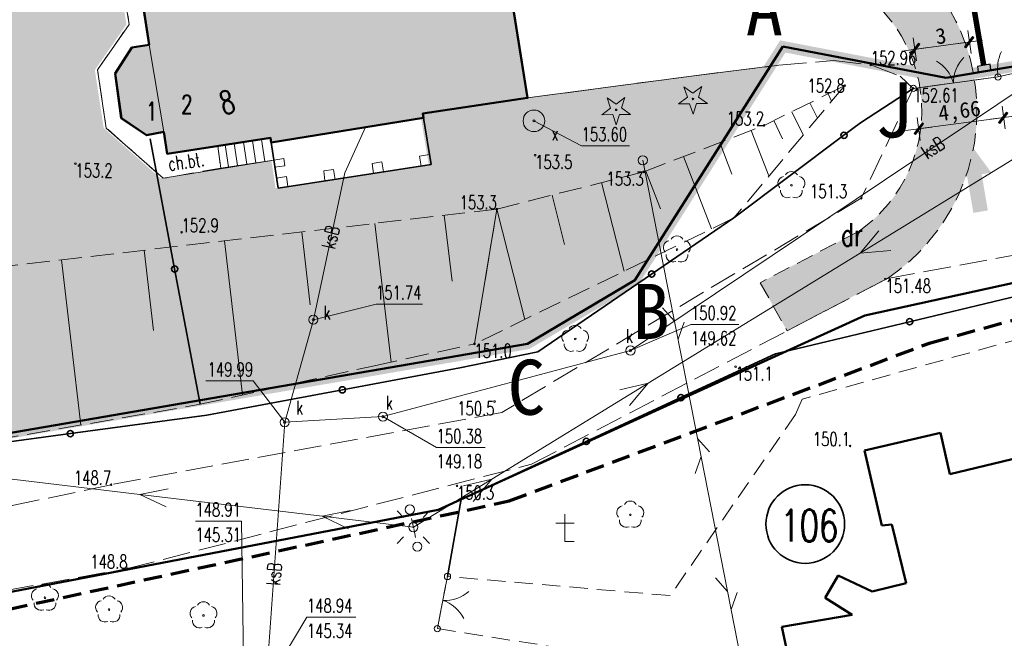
# Model space of a CAD drawing. Header units: feet. Extents: x 7493042 to 7493387, y 5986509 to 5986725.
# Tile 4 of 73: x 7493163 to 7493217, y 5986554 to 5986588. Entities that reach past the tile are written whole.
import ezdxf
from ezdxf.enums import TextEntityAlignment as Align

# ---------------------------------------------------------------- set-up
doc = ezdxf.new("R2010")
doc.units = ezdxf.units.FT
doc.header["$MEASUREMENT"] = 0
for name, pattern in [('1', [0]), ('1_1', [0]), ('1_14', [1, -1]), ('1_OTKC', [1.5, 1, -0.5]), ('1_OTKJ', [2, 1.5, -0.5]), ('1_OTKU', [2, 1.5, -0.5]), ('1_OTRK', [1.75, 1.25, -0.5]), ('1_OTRKG', [1.75, 1.25, -0.5]), ('2', [1.5, 1, -0.5]), ('2_EGBI06', [0]), ('2_EGBN', [0]), ('2_EGBO', [0]), ('2_EGBS', [0]), ('2_EGBSG', [0]), ('2_EGBU_A', [0]), ('2_EGBY', [0]), ('3', [1, 0.5, -0.5]), ('3_SUEP_A', [0]), ('3_SUKP', [0]), ('3_SUPK', [0]), ('3_SUPW', [0]), ('3_SUTP_A', [0]), ('GDE', [0]), ('HIDDEN2', [4.7625, 3.175, -1.5875])]:
    doc.linetypes.add(name, pattern=pattern)
doc.layers.get('0').update_dxf_attribs({"color": 250, "linetype": 'CONTINUOUS', "lineweight": 100})
doc.layers.get('Defpoints').update_dxf_attribs({"linetype": 'CONTINUOUS'})
for name, color, linetype, lineweight in [('__IE_PZT_02', 1, 'CONTINUOUS', 30), ('_budynek', 7, 'CONTINUOUS', 50), ('_k_droga', 3, 'CONTINUOUS', 30), ('_k_kreskowanie', 250, 'CONTINUOUS', 5), ('_k_opis', 1, 'CONTINUOUS', 13), ('_k_widok', 7, 'CONTINUOUS', 18), ('_k_wymiar', 7, 'CONTINUOUS', 13), ('_k_zarys', 7, 'HIDDEN2', 20), ('_k_ściany', 7, 'CONTINUOUS', 35), ('DZIALKI_L_0', 2, '1', 35), ('DZIALKI_L_1', 2, '1', 50), ('EDZPD_L_0', 7, '1', 18), ('EDZTD_T_0', 7, 'CONTINUOUS', 25), ('EGBB_L_0', 250, '2_EGBU_A', 50), ('EGBC_E_T_0', 7, 'CONTINUOUS', 20), ('EGBC_L_0', 7, '2_EGBN', 18), ('EGBC_L_5', 7, '2_EGBI06', 35), ('EGBE_L_3', 7, '2_EGBS', 18), ('EGBE_L_4', 7, '2_EGBO', 18), ('EKLTK_T_0', 3, 'CONTINUOUS', 25), ('OTD_T_0', 7, 'CONTINUOUS', 18), ('OTK_E_T_1', 7, 'CONTINUOUS', 0), ('OTK_L_0', 7, '1_OTKJ', 18), ('OTK_L_2', 7, '1_OTKC', 18), ('OTK_L_4', 7, '1_OTKU', 18), ('OTO_L_0', 7, 'CONTINUOUS', 35), ('OTO_L_1', 7, 'CONTINUOUS', 18), ('OTO_L_2', 7, 'CONTINUOUS', 18), ('OTR_L_1', 7, '1_OTRK', 18), ('OTR_T_0', 7, 'CONTINUOUS', 18), ('OTR_T_1', 7, 'CONTINUOUS', 18), ('OTZ_T_0', 250, 'CONTINUOUS', 18), ('OTZ_T_1', 250, 'CONTINUOUS', 18), ('SUE_T_3', 7, 'CONTINUOUS', 18), ('SUEP_L_0', 1, '3_SUEP_A', 18), ('SUP_E_T_1', 7, 'CONTINUOUS', 0), ('SUP_L_1', 7, '3_SUPK', 18), ('SUP_L_3', 7, '3_SUPW', 18), ('SUP_T_2', 7, 'CONTINUOUS', 18), ('SUSR_T_0', 7, 'CONTINUOUS', 18), ('WYMIAR-ARCH', 7, 'CONTINUOUS', 9)]:
    doc.layers.add(name, color=color, linetype=linetype, lineweight=lineweight)
doc.layers.add('_k_niewidoczna', color=72, linetype='CONTINUOUS', lineweight=9, plot=False)
doc.layers.add('A_OZN_SYTUACJA', color=7, linetype='CONTINUOUS')
for name, color, linetype, lineweight, true_color in [('EADTD_T_0', 7, 'CONTINUOUS', 25, 0x800080), ('SUK_E_T_4', 7, 'CONTINUOUS', 0, 0x803300), ('SUK_T_3', 7, 'CONTINUOUS', 18, 0x803300), ('SUKP_E_T_0', 7, 'CONTINUOUS', 0, 0x803300), ('SUKP_L_0', 7, '3_SUKP', 18, 0x803300), ('SUKR_T_0', 7, 'CONTINUOUS', 18, 0x803300), ('SUTP_L_0', 7, '3_SUTP_A', 18, 0xff9100), ('ZASIEG_L_0', 7, '2', 70, 0x2cd341)]:
    doc.layers.add(name, color=color, linetype=linetype, lineweight=lineweight, true_color=true_color)
doc.styles.add('GENERATED_STYLE_1', font='MS Gothic.ttf')
doc.styles.get("Standard").update_dxf_attribs({"font": 'Simplex.SHX', "width": 0.75})
doc.dimstyles.new('zag 500', dxfattribs={"dimtxt": 0.85, "dimasz": 0.09, "dimexe": 1.25, "dimexo": 0.625, "dimgap": 0.1, "dimtad": 1, "dimtxsty": 'GENERATED_STYLE_1', "dimblk": 'W', "dimcen": 2.5, "dimse1": 1, "dimse2": 1, "dimclrd": 7, "dimclrt": 256, "dimadec": 0, "dimazin": 0, "dimtfac": 1, "dimtmove": 0, "dimatfit": 0, "dimfxl": 1.25, "dimlwd": 5, "dimarcsym": 0})

# ---------------------------------------------------------------- blocks, each defined once
blk = doc.blocks.new('2_OTDF')
at = {"linetype": 'Continuous'}
for p, q in [((0, 1.5), (0, 0)), ((-0.5, 1), (0.5, 1)), ((0, 0), (0.5, 0))]:
    blk.add_line(p, q, dxfattribs=at)
blk = doc.blocks.new('2_OTRN')
at = {"linetype": 'Continuous'}
blk.add_circle((0, 0), 0.045, dxfattribs=at)
blk = doc.blocks.new('2_OTRS')
at = {"linetype": 'Continuous'}
blk.add_circle((0, 0), 0.045, dxfattribs=at)
blk = doc.blocks.new('2_OTZL')
at = {"linetype": 'Continuous'}
blk.add_circle((0, 0), 0.045, dxfattribs=at)
for centre, start, end in [((0, 0.375), 30.1401, 149.8599), ((-0.357, 0.116), 102.1445, 221.86), ((0.357, 0.116), 318.14, 77.8555), ((-0.22, -0.303), 174.1482, 293.8542), ((0.22, -0.303), 246.1458, 5.8518)]:
    blk.add_arc(centre, 0.375, start, end, dxfattribs=at)
blk = doc.blocks.new('2_OTZG')
at = {"linetype": 'Continuous'}
for p, q in [((-0.3012, 0.09375), (-0.4937, 0.6621)), ((-0.4937, 0.6621), (-0.0039, 0.31545)), ((-0.0039, 0.31545), (0.4771, 0.67415)), ((0.4771, 0.67415), (0.2988, 0.1012)), ((-0.78225, -0.26495), (-0.3012, 0.09375)), ((0.2988, 0.1012), (0.7886, -0.24545)), ((-0.18225, -0.2575), (-0.78225, -0.26495)), ((0.01025, -0.82585), (-0.18225, -0.2575)), ((0.1886, -0.2529), (0.01025, -0.82585)), ((0.7886, -0.24545), (0.1886, -0.2529))]:
    blk.add_line(p, q, dxfattribs=at)
blk.add_circle((0, 0), 0.045, dxfattribs=at)
blk = doc.blocks.new('4_SUEO_W')
at = {"linetype": 'Continuous'}
for p, q in [((-0.53035, 0.53035), (-0.8839, 0.8839)), ((0.53035, 0.53035), (0.8839, 0.8839)), ((-0.53035, -0.53035), (-0.8839, -0.8839)), ((0.53035, -0.53035), (0.8839, -0.8839))]:
    blk.add_line(p, q, dxfattribs=at)
blk.add_circle((0, 0), 0.025, dxfattribs=at)
blk = doc.blocks.new('4_SUPP')
at = {"linetype": 'Continuous'}
blk.add_circle((0, 0), 0.25, dxfattribs=at)
blk = doc.blocks.new('4_SUKS')
at = {"linetype": 'Continuous'}
blk.add_circle((0, 0), 0.25, dxfattribs=at)
blk = doc.blocks.new('4_SUPS')
at = {"linetype": 'Continuous'}
blk.add_circle((0, 0), 0.0625, dxfattribs=at)
blk = doc.blocks.new('W')
at = {"layer": 'WYMIAR-ARCH'}
h = blk.add_hatch(color=256, dxfattribs=at)
h.paths.add_polyline_path([(0, 0.76), (0, 0), (0.65, 0), (2.98, 2.33), (2.27, 3.04)])
h.paths.add_polyline_path([(-0.56, 0.21), (-0.76, 0), (0, 0), (0, 0.76)])
h.paths.add_polyline_path([(0, -0.65), (0.15, -0.5), (0.65, 0), (0, 0)])
h.paths.add_polyline_path([(0, 0), (-0.76, 0), (-3.39, -2.62), (-2.68, -3.33), (0, -0.65)])
blk.add_hatch(color=256, dxfattribs=at).paths.add_polyline_path([(-0.76, 0), (-3.39, -2.62), (-2.68, -3.33), (0, -0.65), (0, 0)])
for p, q in [((0, -7), (0, 7)), ((-8, 0), (8, 0)), ((-0.56, 0.21), (-3.39, -2.62)), ((-0.56, 0.21), (2.27, 3.04)), ((0.15, -0.5), (2.98, 2.33)), ((2.27, 3.04), (2.98, 2.33)), ((-3.39, -2.62), (-2.68, -3.33)), ((0.15, -0.5), (-2.68, -3.33))]:
    blk.add_line(p, q, dxfattribs=at)
blk = doc.blocks.new('*D528')
at = {"layer": '_k_wymiar', "color": 7, "lineweight": 5, "transparency": 16777216}
blk.add_line((48.526, -42.956), (51.334, -42.685), dxfattribs=at)
at = {"layer": 'Defpoints', "color": 0, "transparency": 16777216}
for p in [(51.424, -42.677), (51.625, -44.765), (48.639, -45.054)]:
    blk.add_point(p, dxfattribs=at)
at = {"layer": '_k_wymiar', "color": 7, "lineweight": 5, "transparency": 16777216, "xscale": 0.09, "yscale": 0.09, "zscale": 0.09}
for p, rotation in [((48.437, -42.965), 185.5165230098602), ((51.424, -42.677), 5.516523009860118)]:
    blk.add_blockref('W', p, dxfattribs=dict(at, rotation=rotation))
at = {"layer": '_k_wymiar', "transparency": 16777216, "insert": (49.88, -42.298), "char_height": 0.85, "attachment_point": 5, "rotation": 5.5165, "style": 'GENERATED_STYLE_1'}
blk.add_mtext('3', dxfattribs=at)
blk = doc.blocks.new('*D529')
at = {"layer": '_k_wymiar', "color": 7, "lineweight": 5, "transparency": 16777216}
blk.add_line((48.575, -47.298), (53.036, -46.867), dxfattribs=at)
at = {"layer": 'Defpoints', "color": 0, "transparency": 16777216}
for p in [(52.911, -44.641), (48.271, -45.089), (53.125, -46.858)]:
    blk.add_point(p, dxfattribs=at)
at = {"layer": '_k_wymiar', "color": 7, "lineweight": 5, "transparency": 16777216, "xscale": 0.09, "yscale": 0.09, "zscale": 0.09}
for p, rotation in [((48.485, -47.306), 185.5165230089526), ((53.125, -46.858), 5.516523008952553)]:
    blk.add_blockref('W', p, dxfattribs=dict(at, rotation=rotation))
at = {"layer": '_k_wymiar', "transparency": 16777216, "insert": (50.75, -46.506), "char_height": 0.85, "attachment_point": 5, "rotation": 5.5165, "style": 'GENERATED_STYLE_1'}
blk.add_mtext('4,66', dxfattribs=at)
blk = doc.blocks.new('pzt_el')
at = {"layer": '__IE_PZT_02'}
blk.add_hatch(color=256, dxfattribs=at).paths.add_polyline_path([(14.611, -71.36), (14.661, -71.656), (15.351, -71.538), (15.301, -71.242)])
blk.add_lwpolyline([(14.611, -71.36), (14.661, -71.656), (15.351, -71.538), (15.301, -71.242), (14.611, -71.36)], dxfattribs=at)
at = {"layer": '_k_widok', "color": 1, "linetype": '3', "ltscale": 2, "const_width": 0.3}
blk.add_lwpolyline([(-5.491, -0.504), (-5.13, -4.985), (-4.332, -26.116), (9.972, -47.4), (16.15, -56.587), (14.192, -66.832), (14.956, -71.301)], dxfattribs=at)
blk = doc.blocks.new('dz_89')
at = {"layer": '_k_droga', "transparency": 33554457}
h = blk.add_hatch(color=1, dxfattribs=at)
h.dxf.hatch_style = 1
edge = h.paths.add_edge_path()
edge.add_line((45.037, -52.748), (39.55, -55.361))
edge.add_line((39.55, -55.361), (40.92, -58.031))
edge.add_line((40.92, -58.031), (46.488, -55.38))
edge.add_arc((40.698, -46.027), 11, 301.7599, 427.211)
edge.add_line((44.959, -35.886), (32.139, -30.503))
edge.add_arc((35.237, -23.127), 8, 223.0905, 247.2214, ccw=False)
edge.add_line((29.395, -28.592), (28.096, -27.204))
edge.add_line((28.096, -27.204), (26.988, -26.019))
edge.add_arc((32.1, -21.237), 7, 199.6794, 223.0905, ccw=False)
edge.add_line((25.508, -23.594), (21.96, -24.016))
edge.add_arc((32.101, -19.755), 11, 202.7918, 223.0905)
edge.add_line((24.068, -27.27), (27.204, -30.642))
edge.add_arc((35.246, -23.114), 11.015, 223.1068, 246.7087)
edge.add_line((30.89, -33.232), (37.387, -35.96))
edge.add_line((37.387, -35.96), (43.795, -38.651))
edge.add_arc((40.698, -46.027), 8, -57.151, 67.2214, ccw=False)
at = {"layer": '_k_kreskowanie', "transparency": 33554534}
h = blk.add_hatch(color=252, dxfattribs=at)
h.dxf.hatch_style = 1
h.paths.add_polyline_path([(26.567, -38.954), (27.431, -38.85), (27.083, -35.971), (26.219, -36.075), (25.447, -29.682), (5.761, -32.034), (6.798, -41.177), (5.858, -41.284), (4.9, -42.672), (5.139, -45.111), (6.478, -46.092), (7.421, -45.95), (7.558, -47.142), (13.215, -46.493), (13.215, -46.494), (13.246, -46.741), (21.58, -45.709), (21.549, -45.461), (27.276, -44.83)])
at = {"layer": '_k_widok', "true_color": 0x727430, "transparency": 33554483}
h = blk.add_hatch(color=67, dxfattribs=at)
h.dxf.hatch_style = 1
edge = h.paths.add_edge_path()
edge.add_line((12.709, 26.381), (7.709, 26.381))
edge.add_line((7.709, 26.381), (7.709, 37.781))
edge.add_line((7.709, 37.781), (6.37, 37.781))
edge.add_line((6.37, 37.781), (5.616, 14.495))
edge.add_line((5.616, 14.495), (18.804, 14.912))
edge.add_line((18.804, 14.912), (15.543, 18.687))
edge.add_arc((24.359, 26.303), 11.65, 180.0006, 220.8202, ccw=False)
edge.add_line((12.709, 26.303), (12.709, 26.381))
h.paths.add_polyline_path([(40.369, 42.128), (6.46, 40.548), (6.37, 37.781), (20.179, 37.781), (20.179, 39.051), (40.389, 39.051)])
h.paths.add_polyline_path([(40.389, 27.151), (32.289, 27.151), (32.289, 24.751), (31.129, 24.751), (31.129, 22.415), (31.249, 22.415), (31.249, 18.795), (31.129, 18.795), (31.129, 17.375), (37.401, 17.375)], flags=16)
edge = h.paths.add_edge_path()
edge.add_line((28.969, 24.751), (18.202, 24.751))
edge.add_arc((24.359, 26.303), 6.35, 194.1472, 220.8203)
edge.add_line((19.554, 22.152), (19.677, 22.009))
edge.add_line((19.677, 22.009), (22.761, 18.727))
edge.add_arc((26.929, 24.475), 7.1, 234.0549, 270)
edge.add_line((26.929, 17.375), (28.969, 17.375))
edge.add_line((28.969, 17.375), (28.969, 18.795))
edge.add_line((28.969, 18.795), (28.849, 18.795))
edge.add_line((28.849, 18.795), (28.849, 22.415))
edge.add_line((28.849, 22.415), (28.969, 22.415))
edge.add_line((28.969, 22.415), (28.969, 24.751))
edge = h.paths.add_edge_path()
edge.add_arc((13.998, 10.761), 6.35, 359.926, 400.8197)
edge.add_line((18.804, 14.912), (5.61, 14.495))
edge.add_line((5.61, 14.495), (5.006, -5.566))
edge.add_line((5.006, -5.566), (4.942, -30.191))
edge.add_line((4.942, -30.191), (-10.953, -30.011))
edge.add_line((-10.953, -30.011), (-7.98, -62.864))
edge.add_line((-7.98, -62.864), (26.627, -58.205))
edge.add_line((26.627, -58.205), (32.591, -54.964))
edge.add_line((32.591, -54.964), (40.396, -43.595))
edge.add_line((40.396, -43.595), (36.092, -43.967))
edge.add_line((36.092, -43.967), (27.134, -44.825))
edge.add_line((27.134, -44.825), (21.407, -45.456))
edge.add_line((21.407, -45.456), (21.762, -48.257))
edge.add_line((21.762, -48.257), (13.384, -49.23))
edge.add_line((13.384, -49.23), (13.211, -47.695))
edge.add_line((13.211, -47.695), (7.145, -48.465))
edge.add_line((7.145, -48.465), (4.159, -45.613))
edge.add_line((4.159, -45.613), (3.796, -42.437))
edge.add_line((3.796, -42.437), (5.607, -40.023))
edge.add_line((5.607, -40.023), (4.509, -31.21))
edge.add_line((4.509, -31.21), (7.406, -30.84))
edge.add_line((7.406, -30.84), (7.354, -25.591))
edge.add_line((7.354, -25.591), (13.524, -24.896))
edge.add_line((13.524, -24.896), (20.147, -24.109))
edge.add_line((20.147, -24.109), (20.309, -19.732))
edge.add_line((20.309, -19.732), (20.348, 10.753))
edge = h.paths.add_edge_path(flags=16)
edge.add_line((13.019, -13.439), (8.44, -13.339))
edge.add_line((8.44, -13.339), (8.266, -8.384))
edge.add_line((8.266, -8.384), (6.892, -8.398))
edge.add_line((6.892, -8.398), (6.955, 13.775))
edge.add_line((6.955, 13.775), (18.002, 13.775))
edge.add_line((18.002, 13.775), (17.98, -3.657))
edge.add_line((17.98, -3.657), (18.836, -3.658))
edge.add_line((18.836, -3.658), (18.835, -5.039))
edge.add_line((18.835, -5.039), (17.978, -5.038))
edge.add_line((17.978, -5.038), (17.974, -8.28))
edge.add_line((17.974, -8.28), (19.777, -8.507))
edge.add_line((19.777, -8.507), (19.728, -11.447))
edge.add_line((19.728, -11.447), (18.066, -11.465))
edge.add_line((18.066, -11.465), (18.025, -13.375))
edge.add_line((18.025, -13.375), (18.318, -13.481))
edge.add_line((18.318, -13.481), (18.314, -14.581))
edge.add_line((18.314, -14.581), (20.316, -14.583))
edge.add_line((20.316, -14.583), (20.313, -16.583))
edge.add_line((20.313, -16.583), (18.311, -16.581))
edge.add_line((18.311, -16.581), (18.302, -17.48))
edge.add_line((18.302, -17.48), (14.302, -17.464))
edge.add_line((14.302, -17.464), (14.318, -13.464))
edge.add_line((14.318, -13.464), (13.019, -13.439))
edge = h.paths.add_edge_path()
edge.add_line((70.705, -22.957), (71.447, -22.857))
edge.add_line((71.447, -22.857), (69.849, 11.458))
edge.add_line((69.849, 11.458), (26.862, 9.456))
edge.add_arc((32.742, 5.475), 7.1, 145.8996, 179.926)
edge.add_line((25.642, 5.484), (25.628, -5.239))
edge.add_line((25.628, -5.239), (25.607, -21.17))
edge.add_line((25.607, -21.17), (27.3, -23.259))
edge.add_line((27.3, -23.259), (27.123, -23.279))
edge.add_line((27.123, -23.279), (27.717, -26.056))
edge.add_line((27.717, -26.056), (29.537, -27.826))
edge.add_line((29.537, -27.826), (29.603, -27.828))
edge.add_line((29.603, -27.828), (36.526, -27.133))
edge.add_line((36.526, -27.133), (36.263, -25.09))
edge.add_line((36.263, -25.09), (36.078, -24.663))
edge.add_line((36.078, -24.663), (35.156, -23.368))
edge.add_line((35.156, -23.368), (35.004, -22.591))
edge.add_line((35.004, -22.591), (39.106, -22.112))
edge.add_line((39.106, -22.112), (39.204, -22.948))
edge.add_line((39.204, -22.948), (38.265, -25.074))
edge.add_line((38.265, -25.074), (38.502, -26.896))
edge.add_line((38.502, -26.896), (39.514, -26.795))
edge.add_line((39.514, -26.795), (41.058, -26.64))
edge.add_line((41.058, -26.64), (43.632, -26.383))
edge.add_line((43.632, -26.383), (44.919, -26.255))
edge.add_line((44.919, -26.255), (47.492, -25.997))
edge.add_line((47.492, -25.997), (49.958, -25.731))
edge.add_line((49.958, -25.731), (52.312, -25.456))
edge.add_line((52.312, -25.456), (58.197, -24.769))
edge.add_line((58.197, -24.769), (59.374, -24.632))
edge.add_line((59.374, -24.632), (60.551, -24.494))
edge.add_line((60.551, -24.494), (60.21, -21.286))
edge.add_line((60.21, -21.286), (62.11, -21.056))
edge.add_line((62.11, -21.056), (62.426, -24.13))
edge.add_line((62.426, -24.13), (64.212, -25.367))
edge.add_line((64.212, -25.367), (70.909, -24.475))
edge.add_line((70.909, -24.475), (70.705, -22.957))
h.paths.add_polyline_path([(43.909, 33.171), (43.409, 33.171)], flags=17)
h.paths.add_polyline_path([(51.809, 33.171), (52.309, 33.171), (52.258, 33.171)], flags=17)
h.paths.add_polyline_path([(51.609, 31.971), (51.109, 31.971)], flags=17)
h.paths.add_polyline_path([(50.409, 31.971), (50.909, 31.971)], flags=17)
h.paths.add_polyline_path([(49.709, 31.971), (50.209, 31.971)], flags=17)
h.paths.add_polyline_path([(49.509, 33.171), (49.009, 34.888)], flags=17)
h.paths.add_polyline_path([(48.309, 31.971), (48.809, 31.971)], flags=17)
h.paths.add_polyline_path([(48.109, 31.971), (47.609, 31.971)], flags=17)
h.paths.add_polyline_path([(47.409, 31.971), (46.909, 31.971)], flags=17)
h.paths.add_polyline_path([(46.209, 33.171), (46.709, 33.171)], flags=17)
h.paths.add_polyline_path([(46.009, 31.971), (45.509, 31.971)], flags=17)
h.paths.add_polyline_path([(45.309, 31.971), (44.809, 31.971)], flags=17)
h.paths.add_polyline_path([(44.609, 31.971), (44.109, 31.971)], flags=17)
h.paths.add_polyline_path([(53.102, 26.899), (52.684, 34.888), (62.67, 35.411), (63.088, 27.421)], flags=16)
edge = h.paths.add_edge_path()
edge.add_line((42.969, 26.899), (42.969, 27.831))
edge.add_line((42.969, 27.831), (40.389, 27.831))
edge.add_line((40.389, 27.831), (40.389, 27.171))
edge.add_line((40.389, 27.171), (37.401, 17.375))
edge.add_line((37.401, 17.375), (37.401, 12.575))
edge.add_line((37.401, 12.575), (32.742, 12.575))
edge.add_arc((32.742, 5.475), 7.1, 90, 145.8996)
edge.add_line((26.862, 9.456), (69.849, 11.458))
edge.add_line((69.849, 11.458), (68.36, 43.432))
edge.add_line((68.36, 43.432), (40.369, 42.128))
edge.add_line((40.369, 42.128), (40.389, 39.051))
edge.add_line((40.389, 39.051), (40.389, 36.791))
edge.add_line((40.389, 36.791), (42.989, 36.791))
edge.add_line((42.989, 36.791), (42.989, 34.888))
edge.add_line((42.989, 34.888), (52.684, 34.888))
edge.add_line((52.684, 34.888), (53.102, 26.899))
edge.add_line((53.102, 26.899), (42.969, 26.899))
at = {"layer": 'A_OZN_SYTUACJA', "linetype": 'Continuous', "lineweight": 0}
blk.add_hatch(color=250, dxfattribs=at).paths.add_polyline_path([(52.348, -49.832), (51.176, -48.105), (50.498, -50.078), (51.026, -50.008), (51.291, -51.99), (52.084, -51.884), (51.819, -49.902)])
at = {"layer": '_budynek'}
blk.add_lwpolyline([(5.761, -32.034), (25.447, -29.682), (26.219, -36.075), (27.083, -35.971), (27.431, -38.85), (26.567, -38.954), (27.276, -44.83), (21.549, -45.461), (21.58, -45.709), (13.244, -46.741), (13.215, -46.493), (7.558, -47.142), (7.421, -45.95), (6.478, -46.092), (5.139, -45.111), (4.9, -42.672), (5.858, -41.284), (6.798, -41.177), (5.761, -32.034)], dxfattribs=at)
at = {"layer": '_k_niewidoczna'}
for points in [[(26.567, -38.954), (27.276, -44.83), (36.234, -43.972), (40.538, -43.6), (41.261, -42.547), (50.081, -44.586), (53.84, -44.089)], [(7.549, -30.846), (4.652, -31.215), (5.75, -40.028), (3.939, -42.442), (4.301, -45.618), (7.287, -48.471), (13.354, -47.7), (13.215, -46.493), (7.558, -47.142), (7.421, -45.95), (6.478, -46.092), (5.139, -45.111), (4.9, -42.672), (5.858, -41.284), (6.798, -41.177), (5.761, -32.034), (14.44, -30.997), (13.667, -24.901), (7.497, -25.596), (7.549, -30.846)]]:
    blk.add_lwpolyline(points, dxfattribs=at)
at = {"layer": '_k_widok', "color": 5}
blk.add_lwpolyline([(5.761, -32.034), (25.447, -29.682), (26.219, -36.075), (27.083, -35.971), (27.431, -38.85), (26.567, -38.954), (27.276, -44.83), (21.549, -45.461), (21.904, -48.263), (13.527, -49.236), (13.246, -46.741), (13.215, -46.493), (7.558, -47.142), (7.421, -45.95), (6.478, -46.092), (5.139, -45.111), (4.9, -42.672), (5.858, -41.284), (6.798, -41.177), (5.761, -32.034)], dxfattribs=at)
at = {"layer": '_k_zarys', "color": 1, "ltscale": 0.7, "const_width": 0.6}
blk.add_lwpolyline([(6.603, 40.543), (6.603, 40.543), (68.502, 43.426), (72.464, -41.627), (50.081, -44.586), (41.261, -42.547), (32.734, -54.97), (26.769, -58.21), (-7.837, -62.869), (-10.81, -30.016), (5.084, -30.196), (5.148, -5.572), (5.752, 14.49), (6.603, 40.543), (6.603, 40.543)], dxfattribs=at)
at = {"layer": '_k_zarys', "color": 1, "ltscale": 0.3}
for points in [[(21.96, -24.016, 0.088802), (24.068, -27.27), (25.905, -29.253), (27.204, -30.642, 0.105682), (30.978, -33.269), (43.797, -38.652, -0.603013), (45.037, -52.748), (39.55, -55.361)], [(40.92, -58.031), (46.488, -55.38, 0.609512), (44.959, -35.886), (32.139, -30.503, -0.105682), (29.395, -28.592), (28.096, -27.204), (26.988, -26.019, -0.102507), (25.508, -23.594)]]:
    blk.add_lwpolyline(points, format="xyb", dxfattribs=at)
blk.add_lwpolyline([(39.55, -55.361), (40.92, -58.031)], dxfattribs=at)
at = {"layer": '_k_opis', "color": 1, "char_height": 3, "attachment_point": 1, "rotation": 357.8731, "style": 'GENERATED_STYLE_1'}
for s, insert in [('{\\fMS Gothic|b1|i0|c238|p49;A}', (39.373, -38.874)), ('{\\fMS Gothic|b1|i0|c238|p49;J}', (46.205, -44.686)), ('{\\fMS Gothic|b1|i0|c238|p49;B}', (32.596, -55.166)), ('{\\fMS Gothic|b1|i0|c238|p49;C}', (25.657, -59.04))]:
    blk.add_mtext_dynamic_manual_height_columns(s, width=3.91767, gutter_width=12.5, heights=[0], dxfattribs=dict(at, insert=insert))
at = {"layer": '_k_wymiar'}
for p1, p2, distance, picture, middle in [((48.639, -45.054), (51.625, -44.765), 2.098, '*D528', (49.88, -42.298)), ((48.271, -45.089), (52.911, -44.641), -2.227, '*D529', (50.75, -46.506))]:
    dim = blk.add_aligned_dim(p1=p1, p2=p2, distance=distance, dimstyle='zag 500', dxfattribs=at)
    dim.commit()
    dim.dimension.update_dxf_attribs({"geometry": picture, "text_midpoint": middle})
at = {"layer": '_k_widok', "rotation": 357.8731450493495}
blk.add_blockref('pzt_el', (39.851, 27.825), dxfattribs=at)

msp = doc.modelspace()

# ---------------------------------------------------------------- linework, layer by layer
at = {"layer": 'DZIALKI_L_0', "linetype": '1'}
msp.add_circle((7493205.962, 5986560.128), 2.141, dxfattribs=at)
at = {"layer": 'DZIALKI_L_1', "linetype": '1'}
for p, q in [((7493213.63, 5986584.43), (7493249.12, 5986590.47)), ((7493196.68, 5986573.41), (7493204.74, 5986586.14)), ((7493204.74, 5986586.14), (7493213.63, 5986584.43)), ((7493237.84, 5986577.78), (7493209.21, 5986571.48)), ((7493190.84, 5986569.95), (7493196.68, 5986573.41)), ((7493209.21, 5986571.48), (7493185.98, 5986560.9)), ((7493156.43, 5986564.01), (7493190.84, 5986569.95)), ((7493185.98, 5986560.9), (7493156.603, 5986555.266))]:
    msp.add_line(p, q, dxfattribs=at)
at = {"layer": 'EDZPD_L_0', "linetype": 'GDE', "lineweight": 18}
for p, q in [((7493213.63, 5986584.43), (7493249.12, 5986590.47)), ((7493196.68, 5986573.41), (7493204.74, 5986586.14)), ((7493204.74, 5986586.14), (7493213.63, 5986584.43)), ((7493209.21, 5986571.48), (7493237.84, 5986577.78)), ((7493190.84, 5986569.95), (7493196.68, 5986573.41)), ((7493185.98, 5986560.9), (7493209.21, 5986571.48)), ((7493156.43, 5986564.01), (7493190.84, 5986569.95)), ((7493156.603, 5986555.266), (7493185.98, 5986560.9))]:
    msp.add_line(p, q, dxfattribs=at)
at = {"layer": 'EGBB_L_0', "linetype": '2_EGBU_A'}
for p, q in [((7493190.85, 5986583.34), (7493188.46, 5986598.41)), ((7493168.875, 5986595.329), (7493170.25, 5986586.23)), ((7493169.315, 5986586.089), (7493168.409, 5986584.666)), ((7493170.25, 5986586.23), (7493169.315, 5986586.089)), ((7493168.409, 5986584.666), (7493168.738, 5986582.237)), ((7493185.15, 5986582.497), (7493190.85, 5986583.34)), ((7493185.19, 5986582.25), (7493185.15, 5986582.497)), ((7493168.738, 5986582.237), (7493170.113, 5986581.307)), ((7493176.9, 5986580.91), (7493185.19, 5986582.25)), ((7493170.113, 5986581.307), (7493171.05, 5986581.484)), ((7493171.05, 5986581.484), (7493171.231, 5986580.298)), ((7493171.231, 5986580.298), (7493176.86, 5986581.157)), ((7493176.9, 5986580.91), (7493176.86, 5986581.157)), ((7493213.32, 5986565.09), (7493209.19, 5986564.14)), ((7493213.83, 5986562.84), (7493213.32, 5986565.09)), ((7493209.19, 5986564.14), (7493210.13, 5986560.05)), ((7493219.13, 5986564.13), (7493213.83, 5986562.84)), ((7493210.13, 5986560.05), (7493210.68, 5986560.11)), ((7493210.68, 5986560.11), (7493211.45, 5986556.9)), ((7493207.75, 5986557.33), (7493207.04, 5986556.11)), ((7493209.61, 5986556.45), (7493207.75, 5986557.33)), ((7493211.45, 5986556.9), (7493209.61, 5986556.45)), ((7493207.04, 5986556.11), (7493208.51, 5986555.19)), ((7493208.51, 5986555.19), (7493204.68, 5986554.53)), ((7493204.68, 5986554.53), (7493205.82, 5986549.31))]:
    msp.add_line(p, q, dxfattribs=at)
at = {"layer": 'EGBC_L_0', "linetype": '2_EGBN'}
for p, q in [((7493188.46, 5986598.41), (7493190.85, 5986583.34)), ((7493170.25, 5986586.23), (7493168.875, 5986595.329)), ((7493168.409, 5986584.666), (7493169.315, 5986586.089)), ((7493169.315, 5986586.089), (7493170.25, 5986586.23)), ((7493170.25, 5986586.23), (7493171.05, 5986581.484)), ((7493168.738, 5986582.237), (7493168.409, 5986584.666)), ((7493190.85, 5986583.34), (7493185.15, 5986582.497)), ((7493185.15, 5986582.497), (7493185.19, 5986582.25)), ((7493170.113, 5986581.307), (7493168.738, 5986582.237)), ((7493185.19, 5986582.25), (7493176.9, 5986580.91)), ((7493171.05, 5986581.484), (7493170.113, 5986581.307)), ((7493171.231, 5986580.298), (7493171.05, 5986581.484)), ((7493176.86, 5986581.157), (7493171.231, 5986580.298)), ((7493176.9, 5986580.91), (7493176.86, 5986581.157))]:
    msp.add_line(p, q, dxfattribs=at)
at = {"layer": 'EGBC_L_5', "linetype": '2_EGBY'}
for p, q in [((7493185.19, 5986582.25), (7493176.9, 5986580.91)), ((7493185.609, 5986579.71), (7493185.19, 5986582.25)), ((7493176.9, 5986580.91), (7493177.273, 5986578.427)), ((7493177.273, 5986578.427), (7493185.609, 5986579.71))]:
    msp.add_line(p, q, dxfattribs=at)
at = {"layer": 'EGBE_L_3', "linetype": '2_EGBS'}
for p, q in [((7493173.992, 5986580.719), (7493176.86, 5986581.157)), ((7493174.15, 5986579.52), (7493173.992, 5986580.719)), ((7493174.571, 5986579.583), (7493174.391, 5986580.78)), ((7493175.066, 5986579.658), (7493174.886, 5986580.856)), ((7493175.56, 5986579.732), (7493175.38, 5986580.931)), ((7493176.055, 5986579.806), (7493175.874, 5986581.006)), ((7493176.549, 5986579.881), (7493176.369, 5986581.082)), ((7493176.86, 5986581.157), (7493176.9, 5986580.91)), ((7493177.044, 5986579.955), (7493176.9, 5986580.91)), ((7493176.9, 5986580.91), (7493177.044, 5986579.955))]:
    msp.add_line(p, q, dxfattribs=at)
at = {"layer": 'EGBE_L_3', "linetype": '2_EGBSG'}
msp.add_line((7493174.15, 5986579.52), (7493177.044, 5986579.955), dxfattribs=at)
at = {"layer": 'EGBE_L_4', "linetype": '2_EGBO'}
for p, q in [((7493184.974, 5986580.17), (7493185.518, 5986580.259)), ((7493185.518, 5986580.259), (7493185.609, 5986579.71)), ((7493177.044, 5986579.955), (7493177.587, 5986580.033)), ((7493177.044, 5986579.955), (7493177.102, 5986579.568)), ((7493177.102, 5986579.568), (7493177.643, 5986579.646)), ((7493177.587, 5986580.033), (7493177.643, 5986579.646)), ((7493182.382, 5986579.772), (7493182.923, 5986579.853)), ((7493182.461, 5986579.226), (7493182.382, 5986579.772)), ((7493182.923, 5986579.853), (7493183.005, 5986579.309)), ((7493185.065, 5986579.627), (7493184.974, 5986580.17)), ((7493185.609, 5986579.71), (7493185.065, 5986579.627)), ((7493179.751, 5986579.362), (7493180.295, 5986579.444)), ((7493179.82, 5986578.819), (7493179.751, 5986579.362)), ((7493180.295, 5986579.444), (7493180.37, 5986578.904)), ((7493183.005, 5986579.309), (7493182.461, 5986579.226)), ((7493177.191, 5986578.972), (7493177.724, 5986579.054)), ((7493177.273, 5986578.427), (7493177.191, 5986578.972)), ((7493177.724, 5986579.054), (7493177.807, 5986578.509)), ((7493180.37, 5986578.904), (7493179.82, 5986578.819)), ((7493177.807, 5986578.509), (7493177.273, 5986578.427))]:
    msp.add_line(p, q, dxfattribs=at)
at = {"layer": 'OTK_L_0', "linetype": '1_OTKJ'}
for p, q in [((7493216.46, 5986584.48), (7493211.84, 5986583.86)), ((7493217.42, 5986584.71), (7493216.46, 5986584.48)), ((7493211.84, 5986583.86), (7493209.01, 5986577.87)), ((7493209.01, 5986577.87), (7493189.45, 5986566.21)), ((7493210.44, 5986573.51), (7493224.72, 5986576.14)), ((7493191.07, 5986563.39), (7493210.44, 5986573.51)), ((7493189.45, 5986566.21), (7493168.18, 5986562.27)), ((7493169.08, 5986557.7), (7493191.07, 5986563.39)), ((7493168.18, 5986562.27), (7493155.037, 5986559.487)), ((7493156.549, 5986555.445), (7493169.08, 5986557.7))]:
    msp.add_line(p, q, dxfattribs=at)
at = {"layer": 'OTK_L_2', "linetype": '1_OTKC'}
for p, q in [((7493168.875, 5986595.329), (7493170.25, 5986586.23)), ((7493169.16, 5986587.34), (7493169.1, 5986587.86)), ((7493167.44, 5986584.86), (7493169.16, 5986587.34)), ((7493169.315, 5986586.089), (7493168.409, 5986584.666)), ((7493170.25, 5986586.23), (7493169.315, 5986586.089)), ((7493167.92, 5986581.7), (7493167.44, 5986584.86)), ((7493168.409, 5986584.666), (7493168.738, 5986582.237)), ((7493168.738, 5986582.237), (7493170.113, 5986581.307)), ((7493171.01, 5986578.96), (7493167.92, 5986581.7)), ((7493170.113, 5986581.307), (7493171.05, 5986581.484)), ((7493171.05, 5986581.484), (7493171.231, 5986580.298)), ((7493171.231, 5986580.298), (7493173.992, 5986580.719)), ((7493173.992, 5986580.719), (7493174.15, 5986579.52)), ((7493174.15, 5986579.52), (7493171.01, 5986578.96)), ((7493225.03, 5986572.27), (7493205.79, 5986566.93)), ((7493205.79, 5986566.93), (7493205.44, 5986566.1)), ((7493205.44, 5986566.1), (7493198.61, 5986556.23)), ((7493209.19, 5986564.14), (7493213.32, 5986565.09)), ((7493213.32, 5986565.09), (7493213.83, 5986562.84)), ((7493210.13, 5986560.05), (7493209.19, 5986564.14)), ((7493213.83, 5986562.84), (7493219.13, 5986564.13)), ((7493210.68, 5986560.11), (7493210.13, 5986560.05)), ((7493211.45, 5986556.9), (7493210.68, 5986560.11)), ((7493186.49, 5986557.27), (7493185.94, 5986554.43)), ((7493198.61, 5986556.23), (7493186.49, 5986557.27)), ((7493207.04, 5986556.11), (7493207.75, 5986557.33)), ((7493207.75, 5986557.33), (7493209.61, 5986556.45)), ((7493209.61, 5986556.45), (7493211.45, 5986556.9)), ((7493208.51, 5986555.19), (7493207.04, 5986556.11)), ((7493204.68, 5986554.53), (7493208.51, 5986555.19)), ((7493205.82, 5986549.31), (7493204.68, 5986554.53)), ((7493185.94, 5986554.43), (7493198.05, 5986552.53))]:
    msp.add_line(p, q, dxfattribs=at)
at = {"layer": 'OTK_L_4', "linetype": '1_OTKU'}
for p, q in [((7493189.923, 5986589.185), (7493190.85, 5986583.34)), ((7493199.77, 5986584.53), (7493204.53, 5986585.12)), ((7493204.53, 5986585.12), (7493207.52, 5986585.38)), ((7493207.52, 5986585.38), (7493209.53, 5986585.14)), ((7493209.53, 5986585.14), (7493211.13, 5986584.52)), ((7493190.85, 5986583.34), (7493199.77, 5986584.53)), ((7493211.13, 5986584.52), (7493211.84, 5986583.86)), ((7493211.84, 5986583.86), (7493216.46, 5986584.48)), ((7493216.46, 5986584.48), (7493217.42, 5986584.71))]:
    msp.add_line(p, q, dxfattribs=at)
at = {"layer": 'OTO_L_0'}
for p, q in [((7493208.97, 5986581.98), (7493211.84, 5986583.86)), ((7493208.068, 5986581.303), (7493208.97, 5986581.98)), ((7493202.07, 5986576.8), (7493208.068, 5986581.303)), ((7493171.638, 5986574.022), (7493170.31, 5986581.11)), ((7493197.601, 5986573.744), (7493202.07, 5986576.8)), ((7493173.02, 5986566.65), (7493171.638, 5986574.022)), ((7493191.41, 5986569.51), (7493197.601, 5986573.744)), ((7493211.643, 5986571.148), (7493218.29, 5986572.741)), ((7493204.35, 5986569.4), (7493211.643, 5986571.148)), ((7493187.16, 5986568.63), (7493191.41, 5986569.51)), ((7493199.198, 5986567.015), (7493204.35, 5986569.4)), ((7493180.773, 5986567.437), (7493187.16, 5986568.63)), ((7493173.4, 5986566.06), (7493180.773, 5986567.437)), ((7493194.046, 5986564.631), (7493199.198, 5986567.015)), ((7493173.4, 5986566.06), (7493165.967, 5986565.057)), ((7493165.967, 5986565.057), (7493161.344, 5986564.434)), ((7493187.24, 5986561.48), (7493194.046, 5986564.631)), ((7493186.49, 5986557.27), (7493187.24, 5986561.48))]:
    msp.add_line(p, q, dxfattribs=at)
for centre in [(7493208.068, 5986581.303), (7493171.638, 5986574.022), (7493197.601, 5986573.744), (7493211.643, 5986571.148), (7493180.773, 5986567.437), (7493199.198, 5986567.015), (7493165.967, 5986565.057), (7493194.046, 5986564.631)]:
    msp.add_circle(centre, 0.17, dxfattribs=at)
at = {"layer": 'OTO_L_1'}
for p, q in [((7493214.769, 5986584.253), (7493216.46, 5986584.48)), ((7493211.84, 5986583.86), (7493213.531, 5986584.087)), ((7493213.283, 5986584.054), (7493214.769, 5986584.253)), ((7493186.49, 5986557.27), (7493186.334, 5986556.464)), ((7493186.381, 5986556.709), (7493186.096, 5986555.236)), ((7493186.096, 5986555.236), (7493185.94, 5986554.43))]:
    msp.add_line(p, q, dxfattribs=at)
for centre in [(7493216.46, 5986584.48), (7493211.84, 5986583.86), (7493186.49, 5986557.27), (7493185.94, 5986554.43)]:
    msp.add_circle(centre, 0.17, dxfattribs=at)
for centre, start, end in [((7493216.026, 5986584.143), 135.6246, 179.6989), ((7493212.1, 5986583.616), 15.5878, 59.6622), ((7493186.344, 5986557.97), 266.9841, 311.0585), ((7493185.591, 5986554.081), 27.0208, 71.0952)]:
    msp.add_arc(centre, 2, start, end, dxfattribs=at)
at = {"layer": 'OTO_L_2'}
for p, q in [((7493216.511, 5986585.51), (7493216.531, 5986585.597)), ((7493216.531, 5986585.597), (7493216.559, 5986585.676)), ((7493216.559, 5986585.676), (7493216.588, 5986585.755)), ((7493216.588, 5986585.755), (7493216.623, 5986585.835)), ((7493216.623, 5986585.835), (7493216.637, 5986585.859)), ((7493216.431, 5986584.967), (7493216.436, 5986585.06)), ((7493216.436, 5986585.06), (7493216.447, 5986585.156)), ((7493216.447, 5986585.156), (7493216.452, 5986585.249)), ((7493216.452, 5986585.249), (7493216.471, 5986585.336)), ((7493216.471, 5986585.336), (7493216.489, 5986585.433)), ((7493216.489, 5986585.433), (7493216.511, 5986585.51)), ((7493216.433, 5986584.875), (7493216.431, 5986584.967)), ((7493216.431, 5986584.771), (7493216.433, 5986584.875)), ((7493216.439, 5986584.681), (7493216.431, 5986584.771)), ((7493216.45, 5986584.58), (7493216.439, 5986584.681)), ((7493216.46, 5986584.48), (7493216.45, 5986584.58)), ((7493216.46, 5986584.48), (7493216.94, 5986584.595))]:
    msp.add_line(p, q, dxfattribs=at)
msp.add_circle((7493216.46, 5986584.48), 0.17, dxfattribs=at)
at = {"layer": 'OTR_L_1', "linetype": '1_OTRK'}
for p, q in [((7493208.11, 5986584.01), (7493202.07, 5986576.8)), ((7493187.96, 5986569.94), (7493189.18, 5986577.28)), ((7493202.07, 5986576.8), (7493187.96, 5986569.94)), ((7493182.52, 5986568.75), (7493187.96, 5986569.94)), ((7493173.02, 5986566.65), (7493182.52, 5986568.75)), ((7493156.72, 5986563.81), (7493173.02, 5986566.65))]:
    msp.add_line(p, q, dxfattribs=at)
at = {"layer": 'OTR_L_1', "linetype": '1_OTRKG'}
for p, q in [((7493203.72, 5986581.84), (7493208.11, 5986584.01)), ((7493197.17, 5986579.31), (7493203.72, 5986581.84)), ((7493189.18, 5986577.28), (7493197.17, 5986579.31)), ((7493189.18, 5986577.28), (7493152.34, 5986572.99))]:
    msp.add_line(p, q, dxfattribs=at)
at = {"layer": 'OTR_L_1', "linetype": '1_1'}
for p, q in [((7493207.202, 5986583.561), (7493207.399, 5986583.161)), ((7493206.217, 5986583.074), (7493206.628, 5986582.241)), ((7493205.231, 5986582.587), (7493205.857, 5986581.321)), ((7493204.246, 5986582.1), (7493204.733, 5986581.115)), ((7493203.025, 5986581.571), (7493203.985, 5986579.086)), ((7493201.307, 5986580.908), (7493201.971, 5986579.191)), ((7493199.339, 5986580.148), (7493200.86, 5986576.212)), ((7493197.285, 5986579.354), (7493198.078, 5986577.3)), ((7493194.875, 5986578.727), (7493196.102, 5986573.898)), ((7493192.183, 5986578.043), (7493192.867, 5986575.35)), ((7493189.18, 5986577.28), (7493190.706, 5986571.275)), ((7493182.538, 5986576.507), (7493183.419, 5986568.947)), ((7493186.318, 5986576.947), (7493186.737, 5986573.355)), ((7493178.556, 5986576.043), (7493179.02, 5986572.061)), ((7493174.36, 5986575.554), (7493175.338, 5986567.162)), ((7493169.987, 5986575.045), (7493170.497, 5986570.672)), ((7493165.487, 5986574.521), (7493166.535, 5986565.52))]:
    msp.add_line(p, q, dxfattribs=at)
at = {"layer": 'OTR_L_1', "linetype": '1_14'}
msp.add_line((7493187.96, 5986569.94), (7493189.18, 5986577.28), dxfattribs=at)
at = {"layer": 'SUEP_L_0', "linetype": '3_SUEP_A'}
for p, q in [((7493217.469, 5986580.114), (7493208.947, 5986574.882)), ((7493208.947, 5986574.882), (7493209.963, 5986576.093)), ((7493208.947, 5986574.882), (7493197.419, 5986567.805)), ((7493210.617, 5986575.028), (7493208.947, 5986574.882)), ((7493197.419, 5986567.805), (7493188.897, 5986562.573)), ((7493197.419, 5986567.805), (7493195.879, 5986567.446)), ((7493196.402, 5986566.594), (7493197.419, 5986567.805)), ((7493157.575, 5986563.187), (7493169.741, 5986561.735)), ((7493188.897, 5986562.573), (7493184.635, 5986559.957)), ((7493188.897, 5986562.573), (7493187.357, 5986562.214)), ((7493187.88, 5986561.362), (7493188.897, 5986562.573)), ((7493171.29, 5986562.054), (7493169.741, 5986561.735)), ((7493169.741, 5986561.735), (7493179.671, 5986560.55)), ((7493169.741, 5986561.735), (7493171.171, 5986561.061)), ((7493181.219, 5986560.868), (7493179.671, 5986560.55)), ((7493179.671, 5986560.55), (7493184.635, 5986559.957)), ((7493179.671, 5986560.55), (7493181.101, 5986559.875))]:
    msp.add_line(p, q, dxfattribs=at)
at = {"layer": 'SUKP_L_0', "linetype": '3_SUKP'}
for p, q in [((7493196.45, 5986569.58), (7493226, 5986589.42)), ((7493182.02, 5986581.738), (7493180.9, 5986579.25)), ((7493180.9, 5986579.25), (7493179.19, 5986571.26)), ((7493179.19, 5986571.26), (7493177.63, 5986565.67)), ((7493182.98, 5986565.98), (7493196.45, 5986569.58)), ((7493177.63, 5986565.67), (7493182.98, 5986565.98)), ((7493176.62, 5986551.36), (7493177.63, 5986565.67))]:
    msp.add_line(p, q, dxfattribs=at)
at = {"layer": 'SUKR_T_0', "linetype": 'Continuous', "lineweight": 0}
for p, q in [((7493179.19, 5986571.26), (7493182.6, 5986572.11)), ((7493182.6, 5986572.11), (7493185.124, 5986572.11)), ((7493196.45, 5986569.58), (7493199.74, 5986571)), ((7493199.74, 5986571), (7493202.346, 5986571)), ((7493173.331, 5986567.92), (7493175.91, 5986567.92)), ((7493177.63, 5986565.67), (7493175.91, 5986567.92)), ((7493182.98, 5986565.98), (7493185.9, 5986564.29)), ((7493185.9, 5986564.29), (7493188.533, 5986564.29)), ((7493172.773, 5986560.29), (7493175.27, 5986560.29)), ((7493175.4, 5986551.41), (7493175.27, 5986560.29)), ((7493176.62, 5986551.36), (7493178.84, 5986555.06)), ((7493178.84, 5986555.06), (7493181.5, 5986555.06))]:
    msp.add_line(p, q, dxfattribs=at)
at = {"layer": 'SUP_L_1', "linetype": '3_SUPK'}
msp.add_circle((7493191.196, 5986582.09), 0.588, dxfattribs=at)
at = {"layer": 'SUP_L_3', "linetype": '3_SUPW'}
msp.add_circle((7493191.196, 5986582.09), 0.588, dxfattribs=at)
at = {"layer": 'SUP_T_2', "linetype": 'Continuous', "lineweight": 0}
for p, q in [((7493184.639, 5986559.94), (7493184.539, 5986560.43)), ((7493184.751, 5986559.39), (7493184.651, 5986559.88))]:
    msp.add_line(p, q, dxfattribs=at)
at = {"layer": 'SUSR_T_0', "linetype": 'Continuous', "lineweight": 0}
for p, q in [((7493191.196, 5986582.09), (7493193.792, 5986580.731)), ((7493193.792, 5986580.731), (7493196.398, 5986580.731))]:
    msp.add_line(p, q, dxfattribs=at)
at = {"layer": 'SUTP_L_0', "linetype": '3_SUTP_A'}
for p, q in [((7493197.12, 5986579.94), (7493198.198, 5986574.461)), ((7493198.198, 5986574.461), (7493199.568, 5986567.494)), ((7493198.844, 5986571.174), (7493198.189, 5986571.911)), ((7493199.037, 5986570.192), (7493199.364, 5986571.123)), ((7493199.568, 5986567.494), (7493202.462, 5986552.776)), ((7493200.098, 5986564.796), (7493200.753, 5986564.058)), ((7493200.291, 5986563.815), (7493199.965, 5986562.884)), ((7493201.084, 5986557.193), (7493201.739, 5986556.455)), ((7493202.258, 5986556.405), (7493201.932, 5986555.474))]:
    msp.add_line(p, q, dxfattribs=at)
at = {"layer": 'ZASIEG_L_0', "linetype": '2'}
for p, q in [((7493212.787, 5986570.005), (7493238.489, 5986577.075)), ((7493189.85, 5986561.385), (7493212.787, 5986570.005)), ((7493159.707, 5986554.861), (7493189.85, 5986561.385))]:
    msp.add_line(p, q, dxfattribs=at)

# ---------------------------------------------------------------- block references
at = {"layer": 'OTD_T_0'}
msp.add_blockref('2_OTDF', (7493192.88, 5986559.17), dxfattribs=at)
at = {"layer": 'OTR_T_0'}
for p in [(7493209.53, 5986585.14), (7493211.84, 5986583.86), (7493210.33, 5986573.48)]:
    msp.add_blockref('2_OTRS', p, dxfattribs=at)
at = {"layer": 'OTR_T_1'}
for p in [(7493208.11, 5986584.01), (7493203.72, 5986581.84), (7493191.26, 5986580.22), (7493166.24, 5986579.76), (7493197.17, 5986579.31), (7493209.01, 5986577.87), (7493189.18, 5986577.28), (7493172.02, 5986576.02), (7493187.96, 5986569.94), (7493202.17, 5986568.7), (7493189.05, 5986566.8), (7493208.4, 5986564.38), (7493168.18, 5986562.27), (7493187.01, 5986562.21), (7493169.08, 5986557.7)]:
    msp.add_blockref('2_OTRN', p, dxfattribs=at)
at = {"layer": 'OTZ_T_0'}
for p in [(7493205.21, 5986578.58), (7493198.98, 5986575.08), (7493193.44, 5986570.21), (7493196.44, 5986560.63), (7493164.58, 5986556.11), (7493168.07, 5986555.47), (7493173.21, 5986555.15)]:
    msp.add_blockref('2_OTZL', p, dxfattribs=at)
at = {"layer": 'OTZ_T_1'}
for p in [(7493199.85, 5986583.28), (7493195.67, 5986582.69)]:
    msp.add_blockref('2_OTZG', p, dxfattribs=at)
at = {"layer": 'SUE_T_3'}
for name in ['4_SUEO_W', '4_SUPP']:
    msp.add_blockref(name, (7493184.635, 5986559.957), dxfattribs=at)
at = {"layer": 'SUK_T_3'}
for p in [(7493179.19, 5986571.26), (7493196.45, 5986569.58), (7493177.63, 5986565.67), (7493182.98, 5986565.98)]:
    msp.add_blockref('4_SUKS', p, dxfattribs=at)
at = {"layer": 'SUKR_T_0'}
for p in [(7493179.19, 5986571.26), (7493196.45, 5986569.58), (7493177.63, 5986565.67), (7493182.98, 5986565.98)]:
    msp.add_blockref('4_SUPS', p, dxfattribs=at)
at = {"layer": 'SUP_T_2'}
for p in [(7493197.12, 5986579.94), (7493184.44, 5986560.92), (7493184.85, 5986558.9)]:
    msp.add_blockref('4_SUPP', p, dxfattribs=at)
at = {"layer": 'SUSR_T_0'}
msp.add_blockref('4_SUPS', (7493191.196, 5986582.09), dxfattribs=at)

# ---------------------------------------------------------------- texts
at = {"layer": 'EADTD_T_0', "width": 0.7}
msp.add_text('8', height=1.25, rotation=16.1892, dxfattribs=at).set_placement((7493174.67, 5986582.5), align=Align.CENTER)
at = {"layer": 'EDZTD_T_0', "width": 0.7}
msp.add_text('106', height=1.75, dxfattribs=at).set_placement((7493204.611, 5986560.92), align=Align.TOP_LEFT)
at = {"layer": 'EGBC_E_T_0', "width": 0.7}
for s, p in [('2', (7493172.302, 5986582.992)), ('1', (7493170.393, 5986582.601))]:
    msp.add_text(s, height=1, dxfattribs=at).set_placement(p, align=Align.MIDDLE)
at = {"layer": 'EKLTK_T_0', "width": 0.7}
msp.add_text('dr', height=1.25, dxfattribs=at).set_placement((7493207.905, 5986576.51), align=Align.TOP_LEFT)
at = {"layer": 'OTK_E_T_1', "lineweight": 9, "width": 0.7}
msp.add_text('ch.bt.', height=0.75, rotation=7.7652, dxfattribs=at).set_placement((7493172.269, 5986579.872), align=Align.MIDDLE)
at = {"layer": 'OTR_T_0', "lineweight": 9, "width": 0.7}
msp.add_text('152.96', height=0.75, dxfattribs=at).set_placement((7493209.53, 5986585.14))
for s, p in [('152.61', (7493211.84, 5986583.86)), ('151.48', (7493210.33, 5986573.48))]:
    msp.add_text(s, height=0.75, dxfattribs=at).set_placement(p, align=Align.TOP_LEFT)
at = {"layer": 'OTR_T_1', "lineweight": 9, "width": 0.7}
msp.add_text('152.8', height=0.75, dxfattribs=at).set_placement((7493208.11, 5986584.01), align=Align.MIDDLE_RIGHT)
for s, p in [('153.2', (7493203.72, 5986581.84)), ('151.3', (7493208.25, 5986577.88)), ('153.3', (7493189.18, 5986577.28)), ('150.1', (7493208.4, 5986564.38)), ('148.7', (7493168.18, 5986562.27)), ('148.8', (7493169.08, 5986557.7))]:
    msp.add_text(s, height=0.75, dxfattribs=at).set_placement(p, align=Align.RIGHT)
for s, p in [('153.5', (7493191.26, 5986580.22)), ('153.2', (7493166.24, 5986579.76)), ('151.0', (7493187.96, 5986569.94)), ('151.1', (7493202.17, 5986568.7)), ('150.3', (7493187.01, 5986562.21))]:
    msp.add_text(s, height=0.75, dxfattribs=at).set_placement(p, align=Align.TOP_LEFT)
for s, p in [('153.3', (7493197.17, 5986579.31)), ('150.5', (7493189.05, 5986566.8))]:
    msp.add_text(s, height=0.75, dxfattribs=at).set_placement(p, align=Align.TOP_RIGHT)
msp.add_text('152.9', height=0.75, dxfattribs=at).set_placement((7493172.02, 5986576.02))
at = {"layer": 'SUK_E_T_4', "lineweight": 9, "width": 0.7}
for p in [(7493179.742, 5986571.265), (7493196.201, 5986569.995), (7493178.25, 5986566.098), (7493183.128, 5986566.365)]:
    msp.add_text('k', height=0.75, dxfattribs=at).set_placement(p)
at = {"layer": 'SUKP_E_T_0', "lineweight": 9, "width": 0.7}
for rotation, p in [(33.4791, (7493212.91, 5986580.63)), (77.2696, (7493180.13, 5986575.76)), (86.05, (7493177.05, 5986557.41))]:
    msp.add_text('ksB', height=0.75, rotation=rotation, dxfattribs=at).set_placement(p, align=Align.MIDDLE)
at = {"layer": 'SUKR_T_0', "lineweight": 9, "width": 0.7}
msp.add_text('151.74', height=0.75, dxfattribs=at).set_placement((7493182.6, 5986572.36))
for s, p in [('150.92', (7493199.74, 5986572)), ('149.62', (7493199.74, 5986570.625)), ('150.38', (7493185.9, 5986565.29)), ('149.18', (7493185.9, 5986563.915)), ('148.91', (7493172.773, 5986561.29)), ('145.31', (7493172.773, 5986559.915)), ('148.94', (7493178.84, 5986556.06)), ('145.34', (7493178.84, 5986554.685))]:
    msp.add_text(s, height=0.75, dxfattribs=at).set_placement(p, align=Align.TOP_LEFT)
msp.add_text('149.99', height=0.75, dxfattribs=at).set_placement((7493175.91, 5986568.17), align=Align.RIGHT)
at = {"layer": 'SUP_E_T_1', "lineweight": 9, "width": 0.7}
msp.add_text('x', height=0.75, dxfattribs=at).set_placement((7493192.15, 5986581.021))
at = {"layer": 'SUSR_T_0', "lineweight": 9, "width": 0.7}
msp.add_text('153.60', height=0.75, dxfattribs=at).set_placement((7493193.792, 5986580.981))

# ---------------------------------------------------------------- next in the draw order: block references
at = {"layer": '_k_ściany', "rotation": 2.126854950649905}
msp.add_blockref('dz_89', (7493161.929, 5986627.127), dxfattribs=at)

doc.saveas('drawing.dxf')
